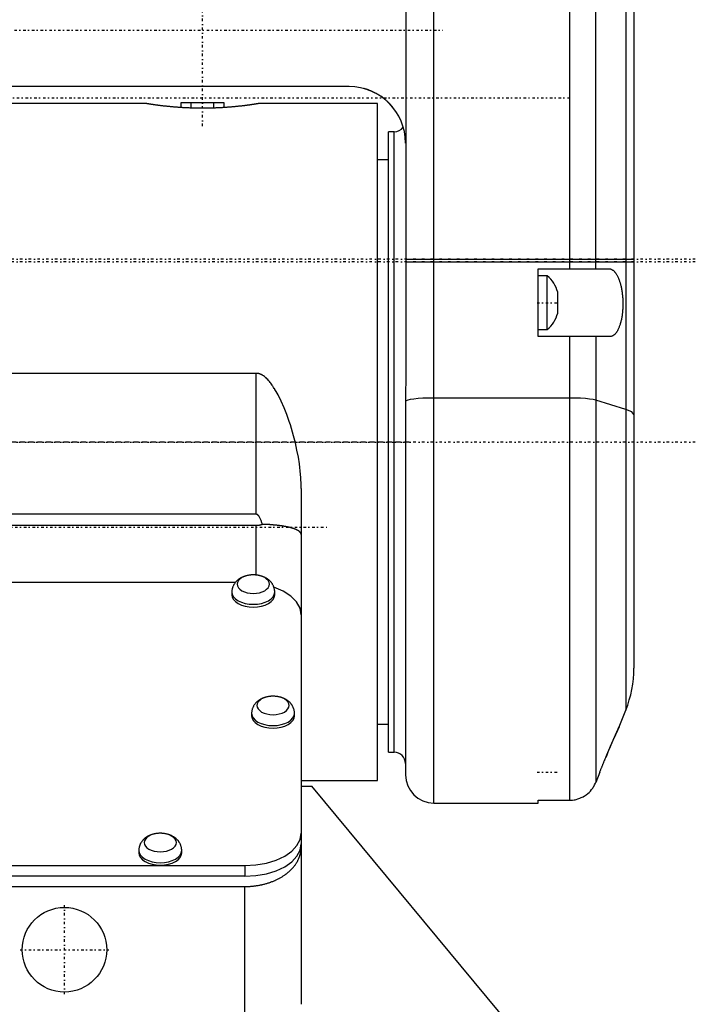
# Model space of a CAD drawing. Extents: x -128 to 128, y -5 to 816.
# Tile 4 of 8: x 0 to 120, y 230 to 405. Entities that reach past the tile are written whole.
import ezdxf

# ---------------------------------------------------------------- set-up
doc = ezdxf.new("R2010")
doc.units = 0
doc.linetypes.add('CENTER', pattern=[1.5, 0.45, -0.5, 0.05, -0.5])
doc.layers.add('AM_0', color=7, linetype='CONTINUOUS')
doc.layers.add('AM_7', color=7, linetype='CENTER')

msp = doc.modelspace()

# ---------------------------------------------------------------- linework, layer by layer
at = {"layer": 'AM_0', "color": 7, "linetype": 'CONTINUOUS'}
for p, q in [((107.57, 680.02), (107.57, 282.48)), ((109, 672.6), (109, 289.9)), ((73.5, 266), (73.5, 488.5)), ((97.6, 446), (97.6, 360.7)), ((102.24, 360.7), (102.24, 446)), ((68.55, 429.7), (68.5, 271)), ((58.5, 393), (-54, 393)), ((22.5, 390), (-27.4, 390)), ((28.66, 389.3), (28.46, 389.3)), ((36.34, 390.1), (28.66, 390.1)), ((28.66, 390.1), (28.66, 389.3)), ((30.48, 389.2), (30.48, 390.1)), ((34.52, 389.2), (34.52, 390.1)), ((36.34, 389.3), (36.34, 390.1)), ((36.54, 389.3), (36.34, 389.3)), ((63.5, 390), (42.5, 390)), ((63.5, 270), (63.5, 390)), ((66.5, 385), (65.5, 385)), ((65.5, 275), (65.5, 385)), ((66.5, 275), (66.5, 385)), ((65.5, 380), (63.5, 380)), ((68.5, 362.4), (109, 362.4)), ((68.5, 361.93), (109, 361.93)), ((92, 360.7), (104.6, 360.7)), ((92, 348.7), (92, 360.7)), ((93.65, 359.45), (92, 359.45)), ((93.65, 349.95), (93.65, 359.45)), ((95.5, 352.82), (95.5, 356.58)), ((92, 349.95), (93.65, 349.95)), ((104.77, 348.7), (92, 348.7)), ((97.6, 348.7), (97.6, 266.5)), ((102.24, 348.7), (102.24, 269.67)), ((42, 342.17), (-42, 342.17)), ((42, 317.2), (42, 342.17)), ((97.6, 337.8), (73.5, 337.8)), ((107.57, 335.79), (102.24, 337.42)), ((50, 321.78), (50, 230.33)), ((42, 317.2), (-42, 317.2)), ((-42, 315.24), (42, 315.24)), ((42, 306.41), (42, 315.24)), ((38.32, 305.11), (-38.32, 305.11)), ((37.7, 303.41), (37.7, 302.92)), ((45.3, 302.92), (45.3, 303.41)), ((41.2, 281.91), (41.2, 281.47)), ((48.8, 281.47), (48.8, 281.91)), ((106.38, 279.5), (107.57, 282.48)), ((63.5, 280), (65.5, 280)), ((65.5, 275), (66.5, 275)), ((102.97, 271.5), (102.24, 269.67)), ((50, 270), (63.5, 270)), ((50, 269), (51.86, 269)), ((92.81, 219.73), (51.86, 269)), ((73.5, 266), (92, 266)), ((92, 266.5), (97.6, 266.5)), ((92, 266), (92, 266.5)), ((21.2, 257.61), (21.2, 257.18)), ((28.8, 257.18), (28.8, 257.61)), ((-40, 254.93), (40, 254.93)), ((40, 254.93), (40, 253.04)), ((40, 253.04), (-40, 253.04)), ((-40, 251.2), (40, 251.2)), ((40, 226.46), (40, 251.2))]:
    msp.add_line(p, q, dxfattribs=at)
for points in [[(73.5, 337.8), (72.52, 337.79), (71.59, 337.75), (70.72, 337.7), (69.96, 337.62), (69.34, 337.53), (68.88, 337.42), (68.6, 337.31), (68.5, 337.19)], [(102.24, 337.42), (101.79, 337.52), (101.16, 337.62), (100.4, 337.69), (99.53, 337.75), (98.59, 337.79), (97.6, 337.8)], [(109, 334.89), (108.64, 335.35), (107.57, 335.79)], [(50, 299.38), (49.79, 300.55), (49.16, 301.67), (48.15, 302.7), (46.79, 303.59), (45.14, 304.3)], [(37.7, 303.41), (37.77, 302.98), (37.99, 302.58), (38.34, 302.2), (38.81, 301.87), (39.39, 301.6), (40.05, 301.4), (40.76, 301.27), (41.5, 301.23), (42.24, 301.27), (42.95, 301.4), (43.61, 301.6), (44.19, 301.87), (44.66, 302.2), (45.01, 302.58), (45.23, 302.98), (45.3, 303.41)], [(37.7, 302.92), (37.77, 302.5), (37.99, 302.09), (38.34, 301.71), (38.81, 301.38), (39.39, 301.11), (40.05, 300.91), (40.76, 300.79), (41.5, 300.74), (42.24, 300.79), (42.95, 300.91), (43.61, 301.11), (44.19, 301.38), (44.66, 301.71), (45.01, 302.09), (45.23, 302.5), (45.3, 302.92)], [(41.2, 281.91), (41.27, 281.48), (41.49, 281.08), (41.84, 280.7), (42.31, 280.37), (42.89, 280.1), (43.55, 279.9), (44.26, 279.77), (45, 279.73), (45.74, 279.77), (46.45, 279.9), (47.11, 280.1), (47.69, 280.37), (48.16, 280.7), (48.51, 281.08), (48.73, 281.48), (48.8, 281.91)], [(41.2, 281.47), (41.27, 281.05), (41.49, 280.64), (41.84, 280.26), (42.31, 279.93), (42.89, 279.66), (43.55, 279.46), (44.26, 279.34), (45, 279.29), (45.74, 279.34), (46.45, 279.46), (47.11, 279.66), (47.69, 279.93), (48.16, 280.26), (48.51, 280.64), (48.73, 281.05), (48.8, 281.47)], [(40, 254.93), (41.95, 255.04), (43.83, 255.36), (45.56, 255.89), (47.07, 256.61), (48.31, 257.47), (49.24, 258.47), (49.81, 259.54), (50, 260.66)], [(40, 253.04), (41.95, 253.15), (43.83, 253.48), (45.56, 254.01), (47.07, 254.72), (48.31, 255.59), (49.24, 256.58), (49.81, 257.66), (50, 258.78)], [(21.2, 257.61), (21.27, 257.18), (21.49, 256.78), (21.84, 256.4), (22.31, 256.07), (22.89, 255.8), (23.55, 255.6), (24.26, 255.47), (25, 255.43), (25.74, 255.47), (26.45, 255.6), (27.11, 255.8), (27.69, 256.07), (28.16, 256.4), (28.51, 256.78), (28.73, 257.18), (28.8, 257.61)], [(21.2, 257.18), (21.27, 256.75), (21.49, 256.34), (21.84, 255.96), (22.31, 255.63), (22.89, 255.36), (23.55, 255.16), (24.26, 255.04), (25, 255), (25.74, 255.04), (26.45, 255.16), (27.11, 255.36), (27.69, 255.63), (28.16, 255.96), (28.51, 256.34), (28.73, 256.75), (28.8, 257.18)]]:
    msp.add_lwpolyline(points, dxfattribs=at)
for points in [[(38.65, 304.8), (38.7, 304.48), (38.86, 304.18), (39.13, 303.89), (39.48, 303.64), (39.91, 303.44), (40.41, 303.29), (40.94, 303.2), (41.5, 303.17), (42.06, 303.2), (42.59, 303.29), (43.09, 303.44), (43.52, 303.64), (43.87, 303.89), (44.14, 304.18), (44.3, 304.48), (44.35, 304.8), (44.3, 305.12), (44.14, 305.43), (43.87, 305.71), (43.52, 305.96), (43.09, 306.16), (42.59, 306.31), (42.06, 306.41), (41.5, 306.44), (40.94, 306.41), (40.41, 306.31), (39.91, 306.16), (39.48, 305.96), (39.13, 305.71), (38.86, 305.43), (38.7, 305.12)], [(42.15, 283.3), (42.2, 282.98), (42.36, 282.68), (42.63, 282.39), (42.98, 282.14), (43.41, 281.94), (43.91, 281.79), (44.44, 281.7), (45, 281.67), (45.56, 281.7), (46.09, 281.79), (46.59, 281.94), (47.02, 282.14), (47.37, 282.39), (47.64, 282.68), (47.8, 282.98), (47.85, 283.3), (47.8, 283.62), (47.64, 283.93), (47.37, 284.21), (47.02, 284.46), (46.59, 284.66), (46.09, 284.81), (45.56, 284.91), (45, 284.94), (44.44, 284.91), (43.91, 284.81), (43.41, 284.66), (42.98, 284.46), (42.63, 284.21), (42.36, 283.93), (42.2, 283.62)], [(22.15, 259), (22.2, 258.68), (22.36, 258.38), (22.63, 258.09), (22.98, 257.84), (23.41, 257.64), (23.91, 257.49), (24.44, 257.4), (25, 257.37), (25.56, 257.4), (26.09, 257.49), (26.59, 257.64), (27.02, 257.84), (27.37, 258.09), (27.64, 258.38), (27.8, 258.68), (27.85, 259), (27.8, 259.32), (27.64, 259.63), (27.37, 259.91), (27.02, 260.16), (26.59, 260.36), (26.09, 260.51), (25.56, 260.61), (25, 260.64), (24.44, 260.61), (23.91, 260.51), (23.41, 260.36), (22.98, 260.16), (22.63, 259.91), (22.36, 259.63), (22.2, 259.32)]]:
    msp.add_lwpolyline(points, close=True, dxfattribs=at)
for points in [[(66.23, 389.35, 0), (66.22, 389.35, 0), (66.22, 389.35, 0), (66.22, 389.36, 0), (66.21, 389.36, 0), (66.21, 389.37, 0), (66.2, 389.38, 0), (66.19, 389.39, 0), (66.18, 389.41, 0), (66.16, 389.43, 0), (66.14, 389.45, 0), (66.13, 389.46, 0), (66.12, 389.47, 0), (66.1, 389.5, 0), (66.07, 389.53, 0), (66.05, 389.56, 0), (66.02, 389.59, 0), (65.99, 389.63, 0), (65.97, 389.64, 0), (65.96, 389.66, 0), (65.92, 389.7, 0), (65.89, 389.74, 0), (65.87, 389.75, 0), (65.86, 389.77, 0), (65.82, 389.81, 0), (65.78, 389.85, 0), (65.76, 389.87, 0), (65.74, 389.89, 0), (65.71, 389.93, 0), (65.66, 389.98, 0), (65.62, 390.02, 0), (65.58, 390.06, 0), (65.53, 390.11, 0), (65.51, 390.13, 0), (65.49, 390.15, 0), (65.44, 390.2, 0), (65.39, 390.24, 0), (65.34, 390.29, 0), (65.29, 390.34, 0), (65.24, 390.38, 0), (65.22, 390.41, 0), (65.19, 390.43, 0), (65.14, 390.48, 0), (65.09, 390.52, 0), (65.04, 390.57, 0), (64.98, 390.61, 0), (64.93, 390.66, 0), (64.9, 390.68, 0), (64.88, 390.7, 0), (64.82, 390.75, 0), (64.77, 390.79, 0), (64.71, 390.84, 0), (64.66, 390.88, 0), (64.6, 390.92, 0), (64.58, 390.94, 0), (64.55, 390.96, 0), (64.5, 391, 0), (64.44, 391.04, 0), (64.39, 391.08, 0), (64.33, 391.12, 0), (64.28, 391.16, 0), (64.25, 391.18, 0), (64.22, 391.2, 0), (64.16, 391.24, 0), (64.11, 391.28, 0), (64.08, 391.3, 0), (64.05, 391.32, 0), (63.99, 391.36, 0), (63.93, 391.4, 0), (63.9, 391.41, 0), (63.87, 391.43, 0), (63.81, 391.47, 0), (63.75, 391.51, 0), (63.69, 391.55, 0), (63.63, 391.58, 0), (63.57, 391.62, 0), (63.54, 391.64, 0), (63.51, 391.65, 0), (63.45, 391.69, 0), (63.39, 391.72, 0), (63.33, 391.76, 0), (63.27, 391.79, 0), (63.2, 391.82, 0), (63.17, 391.84, 0), (63.14, 391.86, 0), (63.08, 391.89, 0), (63.02, 391.92, 0), (62.96, 391.95, 0), (62.9, 391.98, 0), (62.84, 392.01, 0), (62.81, 392.03, 0), (62.77, 392.04, 0), (62.71, 392.07, 0), (62.65, 392.1, 0), (62.59, 392.12, 0), (62.53, 392.15, 0), (62.47, 392.18, 0), (62.44, 392.19, 0), (62.41, 392.2, 0), (62.36, 392.23, 0), (62.3, 392.25, 0), (62.24, 392.27, 0), (62.18, 392.3, 0), (62.13, 392.32, 0), (62.1, 392.33, 0), (62.07, 392.34, 0), (62.01, 392.36, 0), (61.95, 392.38, 0), (61.92, 392.4, 0), (61.9, 392.41, 0), (61.84, 392.43, 0), (61.78, 392.45, 0), (61.75, 392.46, 0), (61.72, 392.47, 0), (61.66, 392.49, 0), (61.6, 392.51, 0), (61.55, 392.52, 0), (61.49, 392.54, 0), (61.44, 392.56, 0), (61.42, 392.57, 0), (61.39, 392.57, 0), (61.34, 392.59, 0), (61.3, 392.6, 0), (61.27, 392.61, 0), (61.27, 392.61, 0), (61.26, 392.61, 0), (61.26, 392.61, 0), (61.25, 392.61, 0), (61.25, 392.62, 0), (61.24, 392.62, 0), (61.23, 392.62, 0), (61.23, 392.62, 0), (61.22, 392.62, 0), (61.22, 392.62, 0), (61.21, 392.62, 0), (61.21, 392.63, 0), (61.2, 392.63, 0), (61.2, 392.63, 0), (61.19, 392.63, 0), (61.18, 392.63, 0), (61.18, 392.63, 0), (61.18, 392.63, 0), (61.17, 392.64, 0), (61.17, 392.64, 0), (61.17, 392.64, 0), (61.16, 392.64, 0), (61.16, 392.64, 0), (61.16, 392.64, 0), (61.15, 392.64, 0), (61.15, 392.64, 0), (61.15, 392.64, 0), (61.14, 392.64, 0), (61.14, 392.64, 0), (61.14, 392.65, 0), (61.14, 392.65, 0), (61.13, 392.65, 0), (61.13, 392.65, 0), (61.13, 392.65, 0), (61.13, 392.65, 0), (61.13, 392.65, 0), (61.13, 392.65, 0), (61.12, 392.65, 0), (61.12, 392.65, 0), (61.12, 392.65, 0), (61.12, 392.65, 0), (61.12, 392.65, 0), (61.12, 392.65, 0)], [(32.5, 389.16, 0), (32.43, 389.16, 0), (32.29, 389.16, 0), (32.15, 389.16, 0), (32.08, 389.16, 0), (32.01, 389.16, 0), (31.86, 389.16, 0), (31.72, 389.17, 0), (31.58, 389.17, 0), (31.44, 389.17, 0), (31.29, 389.17, 0), (31.22, 389.17, 0), (31.15, 389.18, 0), (31.01, 389.18, 0), (30.86, 389.18, 0), (30.72, 389.19, 0), (30.57, 389.19, 0), (30.43, 389.2, 0), (30.36, 389.2, 0), (30.29, 389.2, 0), (30.14, 389.21, 0), (30, 389.21, 0), (29.93, 389.22, 0), (29.86, 389.22, 0), (29.72, 389.23, 0), (29.58, 389.23, 0), (29.5, 389.24, 0), (29.43, 389.24, 0), (29.29, 389.25, 0), (29.15, 389.26, 0), (29.01, 389.26, 0), (28.88, 389.27, 0), (28.74, 389.28, 0), (28.67, 389.28, 0), (28.6, 389.29, 0), (28.47, 389.3, 0), (28.33, 389.31, 0), (28.2, 389.32, 0), (28.06, 389.33, 0), (27.93, 389.34, 0), (27.87, 389.34, 0), (27.8, 389.35, 0), (27.67, 389.36, 0), (27.54, 389.37, 0), (27.41, 389.38, 0), (27.29, 389.39, 0), (27.16, 389.4, 0), (27.1, 389.41, 0), (27.04, 389.41, 0), (26.92, 389.42, 0), (26.8, 389.43, 0), (26.68, 389.45, 0), (26.56, 389.46, 0), (26.45, 389.47, 0), (26.39, 389.48, 0), (26.33, 389.48, 0), (26.22, 389.49, 0), (26.11, 389.51, 0), (26, 389.52, 0), (25.89, 389.53, 0), (25.79, 389.54, 0), (25.73, 389.55, 0), (25.68, 389.55, 0), (25.58, 389.56, 0), (25.48, 389.58, 0), (25.43, 389.58, 0), (25.38, 389.59, 0), (25.28, 389.6, 0), (25.19, 389.61, 0), (25.14, 389.62, 0), (25.09, 389.62, 0), (25, 389.63, 0), (24.9, 389.65, 0), (24.81, 389.66, 0), (24.72, 389.67, 0), (24.63, 389.68, 0), (24.59, 389.69, 0), (24.54, 389.69, 0), (24.45, 389.71, 0), (24.37, 389.72, 0), (24.28, 389.73, 0), (24.2, 389.74, 0), (24.12, 389.75, 0), (24.08, 389.76, 0), (24.04, 389.76, 0), (23.97, 389.77, 0), (23.89, 389.78, 0), (23.82, 389.79, 0), (23.74, 389.81, 0), (23.67, 389.82, 0), (23.64, 389.82, 0), (23.6, 389.83, 0), (23.54, 389.84, 0), (23.47, 389.85, 0), (23.41, 389.85, 0), (23.35, 389.86, 0), (23.29, 389.87, 0), (23.26, 389.88, 0), (23.23, 389.88, 0), (23.18, 389.89, 0), (23.13, 389.9, 0), (23.08, 389.91, 0), (23.03, 389.91, 0), (22.98, 389.92, 0), (22.96, 389.93, 0), (22.94, 389.93, 0), (22.9, 389.94, 0), (22.86, 389.94, 0), (22.84, 389.94, 0), (22.82, 389.95, 0), (22.78, 389.95, 0), (22.75, 389.96, 0), (22.73, 389.96, 0), (22.72, 389.96, 0), (22.69, 389.97, 0), (22.66, 389.97, 0), (22.64, 389.98, 0), (22.61, 389.98, 0), (22.59, 389.98, 0), (22.58, 389.99, 0), (22.57, 389.99, 0), (22.56, 389.99, 0), (22.54, 389.99, 0), (22.53, 389.99, 0), (22.52, 390, 0), (22.51, 390, 0), (22.51, 390, 0), (22.51, 390, 0), (22.5, 390, 0), (22.5, 390, 0), (22.5, 390, 0)], [(42.5, 390, 0), (42.5, 390, 0), (42.5, 390, 0), (42.49, 390, 0), (42.49, 390, 0), (42.49, 390, 0), (42.48, 390, 0), (42.47, 389.99, 0), (42.46, 389.99, 0), (42.44, 389.99, 0), (42.43, 389.99, 0), (42.42, 389.99, 0), (42.41, 389.98, 0), (42.39, 389.98, 0), (42.36, 389.98, 0), (42.34, 389.97, 0), (42.31, 389.97, 0), (42.28, 389.96, 0), (42.27, 389.96, 0), (42.25, 389.96, 0), (42.22, 389.95, 0), (42.18, 389.95, 0), (42.16, 389.94, 0), (42.14, 389.94, 0), (42.1, 389.94, 0), (42.06, 389.93, 0), (42.04, 389.93, 0), (42.02, 389.92, 0), (41.97, 389.91, 0), (41.92, 389.91, 0), (41.87, 389.9, 0), (41.82, 389.89, 0), (41.77, 389.88, 0), (41.74, 389.88, 0), (41.71, 389.87, 0), (41.65, 389.86, 0), (41.59, 389.85, 0), (41.53, 389.85, 0), (41.46, 389.84, 0), (41.4, 389.83, 0), (41.36, 389.82, 0), (41.33, 389.82, 0), (41.26, 389.81, 0), (41.18, 389.79, 0), (41.11, 389.78, 0), (41.03, 389.77, 0), (40.96, 389.76, 0), (40.92, 389.76, 0), (40.88, 389.75, 0), (40.8, 389.74, 0), (40.72, 389.73, 0), (40.63, 389.72, 0), (40.55, 389.71, 0), (40.46, 389.69, 0), (40.41, 389.69, 0), (40.37, 389.68, 0), (40.28, 389.67, 0), (40.19, 389.66, 0), (40.1, 389.65, 0), (40, 389.63, 0), (39.91, 389.62, 0), (39.86, 389.62, 0), (39.81, 389.61, 0), (39.72, 389.6, 0), (39.62, 389.59, 0), (39.57, 389.58, 0), (39.52, 389.58, 0), (39.42, 389.56, 0), (39.32, 389.55, 0), (39.27, 389.55, 0), (39.21, 389.54, 0), (39.11, 389.53, 0), (39, 389.52, 0), (38.89, 389.51, 0), (38.78, 389.49, 0), (38.67, 389.48, 0), (38.61, 389.48, 0), (38.55, 389.47, 0), (38.44, 389.46, 0), (38.32, 389.45, 0), (38.2, 389.43, 0), (38.08, 389.42, 0), (37.96, 389.41, 0), (37.9, 389.41, 0), (37.84, 389.4, 0), (37.71, 389.39, 0), (37.59, 389.38, 0), (37.46, 389.37, 0), (37.33, 389.36, 0), (37.2, 389.35, 0), (37.13, 389.34, 0), (37.07, 389.34, 0), (36.94, 389.33, 0), (36.8, 389.32, 0), (36.67, 389.31, 0), (36.53, 389.3, 0), (36.4, 389.29, 0), (36.33, 389.28, 0), (36.26, 389.28, 0), (36.12, 389.27, 0), (35.99, 389.26, 0), (35.85, 389.26, 0), (35.71, 389.25, 0), (35.57, 389.24, 0), (35.5, 389.24, 0), (35.42, 389.23, 0), (35.28, 389.23, 0), (35.14, 389.22, 0), (35.07, 389.22, 0), (35, 389.21, 0), (34.86, 389.21, 0), (34.71, 389.2, 0), (34.64, 389.2, 0), (34.57, 389.2, 0), (34.43, 389.19, 0), (34.28, 389.19, 0), (34.14, 389.18, 0), (33.99, 389.18, 0), (33.85, 389.18, 0), (33.78, 389.17, 0), (33.71, 389.17, 0), (33.56, 389.17, 0), (33.42, 389.17, 0), (33.28, 389.17, 0), (33.14, 389.16, 0), (32.99, 389.16, 0), (32.92, 389.16, 0), (32.85, 389.16, 0), (32.71, 389.16, 0), (32.57, 389.16, 0), (32.5, 389.16, 0)], [(104.6, 360.7, 0), (104.64, 360.7, 0), (104.7, 360.7, 0), (104.77, 360.69, 0), (104.8, 360.68, 0), (104.83, 360.67, 0), (104.9, 360.65, 0), (104.97, 360.63, 0), (105.03, 360.6, 0), (105.1, 360.57, 0), (105.17, 360.53, 0), (105.2, 360.51, 0), (105.23, 360.49, 0), (105.3, 360.44, 0), (105.36, 360.39, 0), (105.43, 360.33, 0), (105.49, 360.27, 0), (105.56, 360.21, 0), (105.59, 360.17, 0), (105.62, 360.13, 0), (105.68, 360.06, 0), (105.75, 359.98, 0), (105.78, 359.94, 0), (105.81, 359.89, 0), (105.87, 359.8, 0), (105.93, 359.71, 0), (105.95, 359.66, 0), (105.98, 359.61, 0), (106.04, 359.51, 0), (106.09, 359.41, 0), (106.15, 359.3, 0), (106.2, 359.19, 0), (106.25, 359.07, 0), (106.28, 359.02, 0), (106.3, 358.96, 0), (106.35, 358.84, 0), (106.39, 358.71, 0), (106.44, 358.58, 0), (106.48, 358.45, 0), (106.53, 358.31, 0), (106.55, 358.24, 0), (106.57, 358.17, 0), (106.61, 358.03, 0), (106.65, 357.88, 0), (106.69, 357.73, 0), (106.73, 357.57, 0), (106.76, 357.41, 0), (106.78, 357.33, 0), (106.79, 357.25, 0), (106.82, 357.08, 0), (106.85, 356.92, 0), (106.88, 356.75, 0), (106.91, 356.57, 0), (106.93, 356.4, 0), (106.94, 356.31, 0), (106.95, 356.22, 0), (106.97, 356.05, 0), (106.99, 355.87, 0), (107, 355.69, 0), (107.02, 355.51, 0), (107.03, 355.34, 0), (107.03, 355.25, 0), (107.04, 355.16, 0), (107.04, 354.98, 0), (107.05, 354.8, 0), (107.05, 354.71, 0), (107.05, 354.63, 0), (107.05, 354.45, 0), (107.05, 354.28, 0), (107.05, 354.19, 0), (107.05, 354.1, 0), (107.04, 353.93, 0), (107.03, 353.75, 0), (107.02, 353.57, 0), (107.01, 353.4, 0), (107, 353.22, 0), (106.99, 353.13, 0), (106.98, 353.05, 0), (106.96, 352.87, 0), (106.94, 352.7, 0), (106.92, 352.53, 0), (106.9, 352.36, 0), (106.87, 352.19, 0), (106.86, 352.11, 0), (106.84, 352.03, 0), (106.81, 351.87, 0), (106.78, 351.71, 0), (106.75, 351.56, 0), (106.71, 351.4, 0), (106.67, 351.26, 0), (106.65, 351.18, 0), (106.63, 351.11, 0), (106.59, 350.97, 0), (106.55, 350.84, 0), (106.51, 350.7, 0), (106.47, 350.58, 0), (106.42, 350.45, 0), (106.4, 350.39, 0), (106.37, 350.34, 0), (106.33, 350.22, 0), (106.28, 350.11, 0), (106.23, 350, 0), (106.18, 349.9, 0), (106.13, 349.8, 0), (106.1, 349.75, 0), (106.07, 349.7, 0), (106.02, 349.61, 0), (105.96, 349.52, 0), (105.93, 349.48, 0), (105.9, 349.43, 0), (105.84, 349.35, 0), (105.78, 349.28, 0), (105.75, 349.24, 0), (105.72, 349.21, 0), (105.66, 349.14, 0), (105.59, 349.07, 0), (105.53, 349.02, 0), (105.47, 348.96, 0), (105.4, 348.92, 0), (105.37, 348.89, 0), (105.34, 348.87, 0), (105.27, 348.83, 0), (105.2, 348.8, 0), (105.14, 348.77, 0), (105.07, 348.75, 0), (105, 348.73, 0), (104.97, 348.72, 0), (104.94, 348.71, 0), (104.87, 348.71, 0), (104.8, 348.7, 0), (104.77, 348.7, 0)], [(50, 321.78, 0), (49.99, 322.41, 0), (49.94, 323.66, 0), (49.83, 324.9, 0), (49.76, 325.51, 0), (49.68, 326.11, 0), (49.49, 327.33, 0), (49.25, 328.58, 0), (48.97, 329.85, 0), (48.65, 331.12, 0), (48.28, 332.39, 0), (48.09, 333.02, 0), (47.88, 333.64, 0), (47.44, 334.88, 0), (46.96, 336.08, 0), (46.45, 337.24, 0), (45.9, 338.34, 0), (45.56, 338.96, 0), (45.45, 339.15, 0), (45.34, 339.33, 0), (45.29, 339.42, 0), (45.23, 339.51, 0), (45.11, 339.69, 0), (44.99, 339.88, 0), (44.93, 339.97, 0), (44.87, 340.06, 0), (44.74, 340.23, 0), (44.61, 340.41, 0), (44.55, 340.49, 0), (44.48, 340.58, 0), (44.35, 340.75, 0), (44.21, 340.91, 0), (44.06, 341.06, 0), (43.92, 341.21, 0), (43.77, 341.35, 0), (43.69, 341.42, 0), (43.61, 341.49, 0), (43.46, 341.61, 0), (43.29, 341.74, 0), (43.18, 341.8, 0), (43.15, 341.82, 0), (43.12, 341.84, 0), (43.1, 341.85, 0), (43.09, 341.86, 0), (43.06, 341.88, 0), (43.03, 341.89, 0), (42.99, 341.91, 0), (42.96, 341.93, 0), (42.93, 341.94, 0), (42.91, 341.95, 0), (42.9, 341.96, 0), (42.87, 341.97, 0), (42.83, 341.99, 0), (42.8, 342, 0), (42.77, 342.02, 0), (42.73, 342.03, 0), (42.72, 342.04, 0), (42.7, 342.04, 0), (42.67, 342.06, 0), (42.63, 342.07, 0), (42.62, 342.07, 0), (42.6, 342.08, 0), (42.56, 342.09, 0), (42.53, 342.1, 0), (42.51, 342.1, 0), (42.5, 342.11, 0), (42.46, 342.12, 0), (42.43, 342.12, 0), (42.39, 342.13, 0), (42.36, 342.14, 0), (42.32, 342.15, 0), (42.31, 342.15, 0), (42.29, 342.15, 0), (42.26, 342.16, 0), (42.22, 342.16, 0), (42.19, 342.16, 0), (42.15, 342.17, 0), (42.12, 342.17, 0), (42.1, 342.17, 0), (42.08, 342.17, 0), (42.05, 342.17, 0), (42.02, 342.17, 0), (42, 342.17, 0)], [(43.11, 315.41, 0), (43.08, 315.51, 0), (43.02, 315.69, 0), (42.96, 315.87, 0), (42.93, 315.95, 0), (42.9, 316.04, 0), (42.84, 316.19, 0), (42.77, 316.33, 0), (42.71, 316.47, 0), (42.65, 316.59, 0), (42.59, 316.7, 0), (42.56, 316.75, 0), (42.53, 316.8, 0), (42.46, 316.89, 0), (42.43, 316.93, 0), (42.42, 316.95, 0), (42.41, 316.96, 0), (42.4, 316.96, 0), (42.4, 316.97, 0), (42.39, 316.98, 0), (42.38, 316.99, 0), (42.37, 317, 0), (42.36, 317.02, 0), (42.35, 317.03, 0), (42.34, 317.03, 0), (42.34, 317.04, 0), (42.33, 317.05, 0), (42.31, 317.06, 0), (42.3, 317.06, 0), (42.29, 317.07, 0), (42.28, 317.08, 0), (42.28, 317.09, 0), (42.27, 317.09, 0), (42.26, 317.1, 0), (42.25, 317.11, 0), (42.24, 317.11, 0), (42.23, 317.12, 0), (42.22, 317.13, 0), (42.22, 317.13, 0), (42.21, 317.13, 0), (42.2, 317.14, 0), (42.19, 317.15, 0), (42.19, 317.15, 0), (42.18, 317.15, 0), (42.17, 317.16, 0), (42.16, 317.16, 0), (42.15, 317.16, 0), (42.15, 317.17, 0), (42.14, 317.17, 0), (42.13, 317.17, 0), (42.12, 317.18, 0), (42.11, 317.18, 0), (42.1, 317.18, 0), (42.09, 317.19, 0), (42.09, 317.19, 0), (42.08, 317.19, 0), (42.07, 317.19, 0), (42.06, 317.19, 0), (42.05, 317.2, 0), (42.04, 317.2, 0), (42.03, 317.2, 0), (42.03, 317.2, 0), (42.02, 317.2, 0), (42.01, 317.2, 0), (42, 317.2, 0)], [(42, 315.24, 0), (42.03, 315.24, 0), (42.09, 315.24, 0), (42.15, 315.24, 0), (42.18, 315.24, 0), (42.21, 315.24, 0), (42.28, 315.25, 0), (42.34, 315.25, 0), (42.4, 315.26, 0), (42.47, 315.27, 0), (42.53, 315.28, 0), (42.56, 315.28, 0), (42.59, 315.29, 0), (42.66, 315.3, 0), (42.72, 315.31, 0), (42.78, 315.32, 0), (42.85, 315.34, 0), (42.91, 315.35, 0), (42.94, 315.36, 0), (42.97, 315.37, 0), (43.03, 315.38, 0), (43.08, 315.4, 0), (43.11, 315.41, 0)], [(50, 313.58, 0), (50, 313.59, 0), (50, 313.62, 0), (50, 313.64, 0), (49.99, 313.66, 0), (49.99, 313.67, 0), (49.99, 313.7, 0), (49.98, 313.72, 0), (49.97, 313.75, 0), (49.96, 313.78, 0), (49.95, 313.8, 0), (49.94, 313.82, 0), (49.94, 313.83, 0), (49.92, 313.85, 0), (49.91, 313.88, 0), (49.89, 313.91, 0), (49.87, 313.93, 0), (49.85, 313.96, 0), (49.84, 313.97, 0), (49.83, 313.98, 0), (49.81, 314.01, 0), (49.79, 314.03, 0), (49.78, 314.05, 0), (49.76, 314.06, 0), (49.74, 314.08, 0), (49.71, 314.11, 0), (49.69, 314.12, 0), (49.68, 314.13, 0), (49.65, 314.16, 0), (49.62, 314.18, 0), (49.59, 314.21, 0), (49.55, 314.23, 0), (49.52, 314.25, 0), (49.5, 314.27, 0), (49.48, 314.28, 0), (49.44, 314.3, 0), (49.4, 314.32, 0), (49.36, 314.35, 0), (49.32, 314.37, 0), (49.28, 314.39, 0), (49.25, 314.4, 0), (49.23, 314.42, 0), (49.18, 314.44, 0), (49.14, 314.46, 0), (49.09, 314.48, 0), (49.04, 314.5, 0), (48.99, 314.53, 0), (48.96, 314.54, 0), (48.94, 314.55, 0), (48.88, 314.57, 0), (48.83, 314.59, 0), (48.77, 314.61, 0), (48.72, 314.63, 0), (48.66, 314.65, 0), (48.63, 314.66, 0), (48.6, 314.67, 0), (48.54, 314.69, 0), (48.48, 314.71, 0), (48.42, 314.73, 0), (48.35, 314.75, 0), (48.29, 314.77, 0), (48.26, 314.78, 0), (48.22, 314.79, 0), (48.16, 314.8, 0), (48.09, 314.82, 0), (48.05, 314.83, 0), (48.02, 314.84, 0), (47.95, 314.86, 0), (47.88, 314.88, 0), (47.84, 314.88, 0), (47.8, 314.89, 0), (47.73, 314.91, 0), (47.66, 314.93, 0), (47.58, 314.94, 0), (47.5, 314.96, 0), (47.43, 314.98, 0), (47.39, 314.98, 0), (47.35, 314.99, 0), (47.27, 315.01, 0), (47.19, 315.02, 0), (47.11, 315.04, 0), (47.02, 315.05, 0), (46.94, 315.07, 0), (46.9, 315.07, 0), (46.86, 315.08, 0), (46.77, 315.09, 0), (46.69, 315.11, 0), (46.6, 315.12, 0), (46.51, 315.13, 0), (46.43, 315.15, 0), (46.38, 315.15, 0), (46.34, 315.16, 0), (46.25, 315.17, 0), (46.16, 315.18, 0), (46.07, 315.19, 0), (45.97, 315.21, 0), (45.88, 315.22, 0), (45.83, 315.22, 0), (45.79, 315.23, 0), (45.69, 315.24, 0), (45.6, 315.25, 0), (45.5, 315.26, 0), (45.41, 315.27, 0), (45.31, 315.28, 0), (45.26, 315.28, 0), (45.21, 315.29, 0), (45.11, 315.29, 0), (45.02, 315.3, 0), (44.97, 315.31, 0), (44.92, 315.31, 0), (44.82, 315.32, 0), (44.72, 315.33, 0), (44.67, 315.33, 0), (44.62, 315.33, 0), (44.51, 315.34, 0), (44.41, 315.35, 0), (44.31, 315.35, 0), (44.21, 315.36, 0), (44.1, 315.37, 0), (44.05, 315.37, 0), (44, 315.37, 0), (43.9, 315.38, 0), (43.79, 315.38, 0), (43.69, 315.39, 0), (43.59, 315.39, 0), (43.48, 315.4, 0), (43.43, 315.4, 0), (43.38, 315.4, 0), (43.27, 315.4, 0), (43.16, 315.41, 0), (43.11, 315.41, 0)], [(45.3, 303.41, 0), (45.3, 303.46, 0), (45.3, 303.56, 0), (45.29, 303.65, 0), (45.28, 303.7, 0), (45.28, 303.75, 0), (45.26, 303.85, 0), (45.24, 303.94, 0), (45.22, 304.04, 0), (45.2, 304.13, 0), (45.17, 304.23, 0), (45.15, 304.27, 0), (45.14, 304.32, 0), (45.1, 304.41, 0), (45.06, 304.5, 0), (45.02, 304.58, 0), (44.98, 304.67, 0), (44.93, 304.76, 0), (44.9, 304.8, 0), (44.88, 304.84, 0), (44.82, 304.92, 0), (44.77, 305, 0), (44.74, 305.04, 0), (44.71, 305.08, 0), (44.65, 305.15, 0), (44.58, 305.23, 0), (44.55, 305.26, 0), (44.52, 305.3, 0), (44.45, 305.37, 0), (44.38, 305.43, 0), (44.3, 305.5, 0), (44.23, 305.56, 0), (44.15, 305.62, 0), (44.11, 305.65, 0), (44.07, 305.68, 0), (43.99, 305.73, 0), (43.91, 305.79, 0), (43.83, 305.84, 0), (43.74, 305.89, 0), (43.65, 305.94, 0), (43.61, 305.96, 0), (43.57, 305.98, 0), (43.47, 306.03, 0), (43.38, 306.07, 0), (43.29, 306.11, 0), (43.19, 306.15, 0), (43.09, 306.18, 0), (43.04, 306.2, 0), (42.99, 306.21, 0), (42.89, 306.25, 0), (42.79, 306.28, 0), (42.68, 306.3, 0), (42.57, 306.33, 0), (42.47, 306.35, 0), (42.41, 306.36, 0), (42.36, 306.37, 0), (42.25, 306.39, 0), (42.14, 306.4, 0), (42.03, 306.41, 0), (41.92, 306.42, 0), (41.81, 306.43, 0), (41.75, 306.44, 0), (41.7, 306.44, 0), (41.59, 306.44, 0), (41.48, 306.44, 0), (41.42, 306.44, 0), (41.37, 306.44, 0), (41.26, 306.44, 0), (41.14, 306.43, 0), (41.09, 306.43, 0), (41.03, 306.42, 0), (40.92, 306.41, 0), (40.81, 306.4, 0), (40.7, 306.38, 0), (40.6, 306.36, 0), (40.49, 306.34, 0), (40.44, 306.33, 0), (40.39, 306.32, 0), (40.29, 306.29, 0), (40.18, 306.27, 0), (40.09, 306.24, 0), (39.99, 306.21, 0), (39.89, 306.18, 0), (39.85, 306.16, 0), (39.8, 306.14, 0), (39.71, 306.1, 0), (39.62, 306.07, 0), (39.53, 306.03, 0), (39.44, 305.98, 0), (39.35, 305.94, 0), (39.31, 305.92, 0), (39.27, 305.9, 0), (39.19, 305.85, 0), (39.1, 305.8, 0), (39.02, 305.75, 0), (38.95, 305.69, 0), (38.87, 305.64, 0), (38.83, 305.61, 0), (38.79, 305.58, 0), (38.72, 305.52, 0), (38.65, 305.46, 0), (38.58, 305.39, 0), (38.51, 305.32, 0), (38.45, 305.26, 0), (38.41, 305.22, 0), (38.38, 305.19, 0), (38.32, 305.11, 0), (38.26, 305.04, 0), (38.24, 305, 0), (38.21, 304.96, 0), (38.15, 304.89, 0), (38.1, 304.81, 0), (38.08, 304.77, 0), (38.05, 304.72, 0), (38.01, 304.64, 0), (37.96, 304.56, 0), (37.93, 304.47, 0), (37.89, 304.38, 0), (37.85, 304.29, 0), (37.84, 304.25, 0), (37.82, 304.2, 0), (37.8, 304.11, 0), (37.77, 304.02, 0), (37.75, 303.93, 0), (37.74, 303.84, 0), (37.72, 303.74, 0), (37.72, 303.7, 0), (37.71, 303.65, 0), (37.7, 303.55, 0), (37.7, 303.46, 0), (37.7, 303.41, 0)], [(48.8, 281.91, 0), (48.8, 281.96, 0), (48.8, 282.06, 0), (48.79, 282.15, 0), (48.78, 282.2, 0), (48.78, 282.25, 0), (48.76, 282.35, 0), (48.74, 282.44, 0), (48.72, 282.54, 0), (48.7, 282.63, 0), (48.67, 282.73, 0), (48.65, 282.77, 0), (48.64, 282.82, 0), (48.6, 282.91, 0), (48.56, 283, 0), (48.52, 283.08, 0), (48.48, 283.17, 0), (48.43, 283.26, 0), (48.4, 283.3, 0), (48.38, 283.34, 0), (48.32, 283.42, 0), (48.27, 283.5, 0), (48.24, 283.54, 0), (48.21, 283.58, 0), (48.15, 283.65, 0), (48.08, 283.73, 0), (48.05, 283.76, 0), (48.02, 283.8, 0), (47.95, 283.87, 0), (47.88, 283.93, 0), (47.8, 284, 0), (47.73, 284.06, 0), (47.65, 284.12, 0), (47.61, 284.15, 0), (47.57, 284.18, 0), (47.49, 284.23, 0), (47.41, 284.29, 0), (47.33, 284.34, 0), (47.24, 284.39, 0), (47.15, 284.44, 0), (47.11, 284.46, 0), (47.07, 284.48, 0), (46.97, 284.53, 0), (46.88, 284.57, 0), (46.79, 284.61, 0), (46.69, 284.65, 0), (46.59, 284.68, 0), (46.54, 284.7, 0), (46.49, 284.71, 0), (46.39, 284.75, 0), (46.29, 284.78, 0), (46.18, 284.8, 0), (46.07, 284.83, 0), (45.97, 284.85, 0), (45.91, 284.86, 0), (45.86, 284.87, 0), (45.75, 284.89, 0), (45.64, 284.9, 0), (45.53, 284.91, 0), (45.42, 284.92, 0), (45.31, 284.93, 0), (45.25, 284.94, 0), (45.2, 284.94, 0), (45.09, 284.94, 0), (44.98, 284.94, 0), (44.92, 284.94, 0), (44.87, 284.94, 0), (44.76, 284.94, 0), (44.64, 284.93, 0), (44.59, 284.93, 0), (44.53, 284.92, 0), (44.42, 284.91, 0), (44.31, 284.9, 0), (44.2, 284.88, 0), (44.1, 284.86, 0), (43.99, 284.84, 0), (43.94, 284.83, 0), (43.89, 284.82, 0), (43.79, 284.79, 0), (43.68, 284.77, 0), (43.59, 284.74, 0), (43.49, 284.71, 0), (43.39, 284.68, 0), (43.35, 284.66, 0), (43.3, 284.64, 0), (43.21, 284.6, 0), (43.12, 284.57, 0), (43.03, 284.53, 0), (42.94, 284.48, 0), (42.85, 284.44, 0), (42.81, 284.42, 0), (42.77, 284.4, 0), (42.69, 284.35, 0), (42.6, 284.3, 0), (42.52, 284.25, 0), (42.45, 284.19, 0), (42.37, 284.14, 0), (42.33, 284.11, 0), (42.29, 284.08, 0), (42.22, 284.02, 0), (42.15, 283.96, 0), (42.08, 283.89, 0), (42.01, 283.82, 0), (41.95, 283.76, 0), (41.91, 283.72, 0), (41.88, 283.69, 0), (41.82, 283.61, 0), (41.76, 283.54, 0), (41.74, 283.5, 0), (41.71, 283.46, 0), (41.65, 283.39, 0), (41.6, 283.31, 0), (41.58, 283.27, 0), (41.55, 283.22, 0), (41.51, 283.14, 0), (41.46, 283.06, 0), (41.43, 282.97, 0), (41.39, 282.88, 0), (41.35, 282.79, 0), (41.34, 282.75, 0), (41.32, 282.7, 0), (41.3, 282.61, 0), (41.27, 282.52, 0), (41.25, 282.43, 0), (41.24, 282.34, 0), (41.22, 282.24, 0), (41.22, 282.2, 0), (41.21, 282.15, 0), (41.2, 282.05, 0), (41.2, 281.96, 0), (41.2, 281.91, 0)], [(102.97, 271.5, 0), (102.99, 271.56, 0), (103.03, 271.67, 0), (103.08, 271.78, 0), (103.1, 271.84, 0), (103.12, 271.89, 0), (103.17, 272, 0), (103.21, 272.11, 0), (103.26, 272.22, 0), (103.3, 272.33, 0), (103.34, 272.44, 0), (103.36, 272.5, 0), (103.39, 272.55, 0), (103.43, 272.66, 0), (103.47, 272.76, 0), (103.52, 272.87, 0), (103.56, 272.98, 0), (103.6, 273.09, 0), (103.63, 273.14, 0), (103.65, 273.2, 0), (103.69, 273.31, 0), (103.74, 273.41, 0), (103.76, 273.47, 0), (103.78, 273.52, 0), (103.83, 273.63, 0), (103.87, 273.74, 0), (103.89, 273.8, 0), (103.92, 273.85, 0), (103.96, 273.96, 0), (104.01, 274.07, 0), (104.05, 274.17, 0), (104.1, 274.28, 0), (104.14, 274.39, 0), (104.16, 274.44, 0), (104.19, 274.5, 0), (104.23, 274.6, 0), (104.27, 274.71, 0), (104.32, 274.82, 0), (104.36, 274.92, 0), (104.41, 275.03, 0), (104.43, 275.08, 0), (104.45, 275.13, 0), (104.49, 275.23, 0), (104.54, 275.34, 0), (104.58, 275.44, 0), (104.62, 275.54, 0), (104.67, 275.64, 0), (104.69, 275.69, 0), (104.71, 275.74, 0), (104.75, 275.84, 0), (104.79, 275.94, 0), (104.84, 276.03, 0), (104.88, 276.13, 0), (104.92, 276.22, 0), (104.94, 276.27, 0), (104.96, 276.32, 0), (105, 276.41, 0), (105.04, 276.5, 0), (105.08, 276.59, 0), (105.11, 276.68, 0), (105.15, 276.77, 0), (105.17, 276.81, 0), (105.19, 276.85, 0), (105.23, 276.94, 0), (105.26, 277.02, 0), (105.28, 277.06, 0), (105.3, 277.1, 0), (105.34, 277.18, 0), (105.37, 277.26, 0), (105.39, 277.3, 0), (105.41, 277.34, 0), (105.44, 277.42, 0), (105.47, 277.49, 0), (105.51, 277.57, 0), (105.54, 277.64, 0), (105.57, 277.71, 0), (105.59, 277.75, 0), (105.6, 277.78, 0), (105.63, 277.85, 0), (105.66, 277.92, 0), (105.69, 277.99, 0), (105.72, 278.06, 0), (105.75, 278.12, 0), (105.77, 278.16, 0), (105.78, 278.19, 0), (105.81, 278.25, 0), (105.84, 278.31, 0), (105.87, 278.38, 0), (105.9, 278.44, 0), (105.92, 278.5, 0), (105.93, 278.52, 0), (105.95, 278.55, 0), (105.97, 278.61, 0), (106, 278.66, 0), (106.02, 278.72, 0), (106.05, 278.77, 0), (106.07, 278.82, 0), (106.08, 278.84, 0), (106.09, 278.87, 0), (106.11, 278.91, 0), (106.13, 278.96, 0), (106.15, 279, 0), (106.17, 279.04, 0), (106.19, 279.08, 0), (106.2, 279.1, 0), (106.21, 279.12, 0), (106.22, 279.16, 0), (106.24, 279.19, 0), (106.25, 279.21, 0), (106.25, 279.22, 0), (106.27, 279.26, 0), (106.28, 279.28, 0), (106.29, 279.3, 0), (106.29, 279.31, 0), (106.31, 279.34, 0), (106.32, 279.36, 0), (106.33, 279.38, 0), (106.34, 279.4, 0), (106.34, 279.42, 0), (106.35, 279.43, 0), (106.35, 279.44, 0), (106.36, 279.45, 0), (106.36, 279.46, 0), (106.37, 279.47, 0), (106.37, 279.48, 0), (106.38, 279.49, 0), (106.38, 279.49, 0), (106.38, 279.49, 0), (106.38, 279.5, 0), (106.38, 279.5, 0), (106.38, 279.5, 0)], [(106.38, 279.5, 0), (106.38, 279.5, 0), (106.38, 279.5, 0), (106.38, 279.5, 0), (106.38, 279.5, 0), (106.38, 279.49, 0), (106.38, 279.49, 0), (106.37, 279.48, 0), (106.37, 279.48, 0), (106.37, 279.47, 0), (106.36, 279.46, 0), (106.36, 279.46, 0), (106.36, 279.45, 0), (106.35, 279.44, 0), (106.35, 279.43, 0), (106.34, 279.42, 0), (106.34, 279.4, 0), (106.33, 279.39, 0), (106.33, 279.38, 0), (106.32, 279.37, 0), (106.31, 279.35, 0), (106.3, 279.33, 0), (106.3, 279.32, 0), (106.3, 279.31, 0), (106.29, 279.29, 0), (106.28, 279.27, 0), (106.27, 279.26, 0), (106.26, 279.25, 0), (106.25, 279.22, 0), (106.24, 279.2, 0), (106.23, 279.17, 0), (106.22, 279.14, 0), (106.2, 279.11, 0), (106.2, 279.1, 0), (106.19, 279.08, 0), (106.18, 279.05, 0), (106.16, 279.02, 0), (106.15, 278.99, 0), (106.13, 278.95, 0), (106.11, 278.92, 0), (106.11, 278.9, 0), (106.1, 278.88, 0), (106.08, 278.84, 0), (106.06, 278.81, 0), (106.05, 278.77, 0), (106.03, 278.73, 0), (106.01, 278.69, 0), (106, 278.67, 0), (105.99, 278.64, 0), (105.97, 278.6, 0), (105.95, 278.56, 0), (105.93, 278.51, 0), (105.91, 278.47, 0), (105.89, 278.42, 0), (105.88, 278.4, 0), (105.87, 278.37, 0), (105.84, 278.33, 0), (105.82, 278.28, 0), (105.74, 278.1, 0), (105.67, 277.94, 0), (105.6, 277.78, 0), (105.45, 277.44, 0), (105.29, 277.07, 0), (105.11, 276.67, 0), (104.93, 276.24, 0), (104.73, 275.79, 0), (104.63, 275.56, 0), (104.53, 275.32, 0), (104.33, 274.83, 0), (104.12, 274.33, 0), (104.01, 274.08, 0)], [(97.6, 266.5, 0), (97.76, 266.5, 0), (98.09, 266.53, 0), (98.42, 266.57, 0), (98.59, 266.6, 0), (98.76, 266.64, 0), (99.08, 266.73, 0), (99.39, 266.84, 0), (99.68, 266.96, 0), (99.98, 267.11, 0), (100.27, 267.28, 0), (100.41, 267.37, 0), (100.55, 267.47, 0), (100.81, 267.68, 0), (101.06, 267.9, 0), (101.28, 268.13, 0), (101.49, 268.38, 0), (101.7, 268.65, 0), (101.79, 268.79, 0), (101.88, 268.94, 0), (102.04, 269.23, 0), (102.18, 269.53, 0), (102.24, 269.67, 0)], [(28.8, 257.61, 0), (28.8, 257.66, 0), (28.8, 257.76, 0), (28.79, 257.85, 0), (28.78, 257.9, 0), (28.78, 257.95, 0), (28.76, 258.05, 0), (28.74, 258.14, 0), (28.72, 258.24, 0), (28.7, 258.33, 0), (28.67, 258.43, 0), (28.65, 258.47, 0), (28.64, 258.52, 0), (28.6, 258.61, 0), (28.56, 258.7, 0), (28.52, 258.78, 0), (28.48, 258.87, 0), (28.43, 258.96, 0), (28.4, 259, 0), (28.38, 259.04, 0), (28.32, 259.12, 0), (28.27, 259.2, 0), (28.24, 259.24, 0), (28.21, 259.28, 0), (28.15, 259.35, 0), (28.08, 259.43, 0), (28.05, 259.46, 0), (28.02, 259.5, 0), (27.95, 259.57, 0), (27.88, 259.63, 0), (27.8, 259.7, 0), (27.73, 259.76, 0), (27.65, 259.82, 0), (27.61, 259.85, 0), (27.57, 259.88, 0), (27.49, 259.93, 0), (27.41, 259.99, 0), (27.33, 260.04, 0), (27.24, 260.09, 0), (27.15, 260.14, 0), (27.11, 260.16, 0), (27.07, 260.18, 0), (26.97, 260.23, 0), (26.88, 260.27, 0), (26.79, 260.31, 0), (26.69, 260.35, 0), (26.59, 260.38, 0), (26.54, 260.4, 0), (26.49, 260.41, 0), (26.39, 260.45, 0), (26.29, 260.48, 0), (26.18, 260.5, 0), (26.07, 260.53, 0), (25.97, 260.55, 0), (25.91, 260.56, 0), (25.86, 260.57, 0), (25.75, 260.59, 0), (25.64, 260.6, 0), (25.53, 260.61, 0), (25.42, 260.62, 0), (25.31, 260.63, 0), (25.25, 260.64, 0), (25.2, 260.64, 0), (25.09, 260.64, 0), (24.98, 260.64, 0), (24.92, 260.64, 0), (24.87, 260.64, 0), (24.76, 260.64, 0), (24.64, 260.63, 0), (24.59, 260.63, 0), (24.53, 260.62, 0), (24.42, 260.61, 0), (24.31, 260.6, 0), (24.2, 260.58, 0), (24.1, 260.56, 0), (23.99, 260.54, 0), (23.94, 260.53, 0), (23.89, 260.52, 0), (23.79, 260.49, 0), (23.68, 260.47, 0), (23.59, 260.44, 0), (23.49, 260.41, 0), (23.39, 260.38, 0), (23.35, 260.36, 0), (23.3, 260.34, 0), (23.21, 260.3, 0), (23.12, 260.27, 0), (23.03, 260.23, 0), (22.94, 260.18, 0), (22.85, 260.14, 0), (22.81, 260.12, 0), (22.77, 260.1, 0), (22.69, 260.05, 0), (22.6, 260, 0), (22.52, 259.95, 0), (22.45, 259.89, 0), (22.37, 259.84, 0), (22.33, 259.81, 0), (22.29, 259.78, 0), (22.22, 259.72, 0), (22.15, 259.66, 0), (22.08, 259.59, 0), (22.01, 259.52, 0), (21.95, 259.46, 0), (21.91, 259.42, 0), (21.88, 259.39, 0), (21.82, 259.31, 0), (21.76, 259.24, 0), (21.74, 259.2, 0), (21.71, 259.16, 0), (21.65, 259.09, 0), (21.6, 259.01, 0), (21.58, 258.97, 0), (21.55, 258.92, 0), (21.51, 258.84, 0), (21.46, 258.76, 0), (21.43, 258.67, 0), (21.39, 258.58, 0), (21.35, 258.49, 0), (21.34, 258.45, 0), (21.32, 258.4, 0), (21.3, 258.31, 0), (21.27, 258.22, 0), (21.25, 258.13, 0), (21.24, 258.04, 0), (21.22, 257.94, 0), (21.22, 257.9, 0), (21.21, 257.85, 0), (21.2, 257.75, 0), (21.2, 257.66, 0), (21.2, 257.61, 0)], [(40, 251.2, 0), (40.07, 251.2, 0), (40.22, 251.21, 0), (40.36, 251.21, 0), (40.44, 251.21, 0), (40.51, 251.21, 0), (40.65, 251.22, 0), (40.8, 251.23, 0), (40.94, 251.24, 0), (41.09, 251.25, 0), (41.23, 251.26, 0), (41.31, 251.26, 0), (41.38, 251.27, 0), (41.52, 251.29, 0), (41.66, 251.3, 0), (41.81, 251.32, 0), (41.95, 251.34, 0), (42.09, 251.36, 0), (42.16, 251.37, 0), (42.24, 251.38, 0), (42.38, 251.41, 0), (42.52, 251.43, 0), (42.59, 251.44, 0), (42.66, 251.46, 0), (42.8, 251.48, 0), (42.94, 251.51, 0), (43.01, 251.53, 0), (43.08, 251.54, 0), (43.21, 251.58, 0), (43.35, 251.61, 0), (43.49, 251.64, 0), (43.62, 251.68, 0), (43.76, 251.72, 0), (43.83, 251.74, 0), (43.89, 251.76, 0), (44.03, 251.8, 0), (44.16, 251.84, 0), (44.29, 251.88, 0), (44.42, 251.93, 0), (44.55, 251.97, 0), (44.62, 252, 0), (44.68, 252.02, 0), (44.81, 252.07, 0), (44.94, 252.12, 0), (45.06, 252.17, 0), (45.19, 252.22, 0), (45.31, 252.27, 0), (45.37, 252.3, 0), (45.43, 252.33, 0), (45.56, 252.38, 0), (45.68, 252.44, 0), (45.8, 252.5, 0), (45.91, 252.56, 0), (46.03, 252.62, 0), (46.09, 252.65, 0), (46.15, 252.68, 0), (46.26, 252.75, 0), (46.37, 252.81, 0), (46.48, 252.88, 0), (46.59, 252.94, 0), (46.7, 253.01, 0), (46.76, 253.04, 0), (46.81, 253.08, 0), (46.92, 253.15, 0), (47.02, 253.22, 0), (47.07, 253.26, 0), (47.12, 253.29, 0), (47.22, 253.36, 0), (47.32, 253.44, 0), (47.37, 253.48, 0), (47.42, 253.51, 0), (47.52, 253.59, 0), (47.61, 253.67, 0), (47.71, 253.74, 0), (47.8, 253.82, 0), (47.89, 253.9, 0), (47.93, 253.94, 0), (47.98, 253.98, 0), (48.06, 254.07, 0), (48.15, 254.15, 0), (48.23, 254.23, 0), (48.31, 254.32, 0), (48.39, 254.4, 0), (48.43, 254.44, 0), (48.47, 254.49, 0), (48.55, 254.57, 0), (48.62, 254.66, 0), (48.7, 254.75, 0), (48.77, 254.84, 0), (48.84, 254.93, 0), (48.87, 254.97, 0), (48.9, 255.02, 0), (48.97, 255.11, 0), (49.03, 255.2, 0), (49.09, 255.29, 0), (49.15, 255.39, 0), (49.21, 255.48, 0), (49.24, 255.53, 0), (49.27, 255.57, 0), (49.32, 255.67, 0), (49.37, 255.76, 0), (49.42, 255.86, 0), (49.47, 255.96, 0), (49.52, 256.05, 0), (49.54, 256.1, 0), (49.56, 256.15, 0), (49.6, 256.25, 0), (49.64, 256.35, 0), (49.66, 256.39, 0), (49.68, 256.44, 0), (49.71, 256.54, 0), (49.75, 256.64, 0), (49.76, 256.69, 0), (49.78, 256.74, 0), (49.81, 256.84, 0), (49.84, 256.94, 0), (49.86, 257.04, 0), (49.88, 257.14, 0), (49.9, 257.24, 0), (49.91, 257.29, 0), (49.92, 257.34, 0), (49.94, 257.44, 0), (49.96, 257.55, 0), (49.97, 257.65, 0), (49.98, 257.75, 0), (49.99, 257.85, 0), (49.99, 257.9, 0), (49.99, 257.95, 0), (50, 258.05, 0), (50, 258.16, 0), (50, 258.21, 0)]]:
    msp.add_polyline3d(points, dxfattribs=at)
msp.add_circle((8, 240), 7.5, dxfattribs=at)
for centre, radius, start, end in [((58.5, 383), 10, 0, 90), ((66.5, 387), 2, 270, 323.1301), ((89.96, 355.04), 5.75, 15.5661, 50.1405), ((89.96, 354.36), 5.75, 309.8595, 344.4339), ((89, 289.9), 20, 338.2153, 0), ((66.5, 273), 2, 0, 90), ((73.5, 271), 5, 180, 270)]:
    msp.add_arc(centre, radius, start, end, dxfattribs=at)
at = {"layer": 'AM_7', "color": 4, "linetype": 'CENTER'}
for p, q in [((32.5, 386), (32.5, 408)), ((-70.62, 403), (75.12, 403)), ((-98.1, 391), (97.7, 391)), ((119.9, 362.4), (-119.9, 362.4)), ((119.9, 361.93), (-119.9, 361.93)), ((91.82, 354.7), (95.67, 354.7)), ((119.9, 330), (-119.9, 330)), ((69.17, 330), (-70, 330)), ((-55, 314.92), (55, 314.92)), ((91.82, 271.5), (95.67, 271.5)), ((8, 232.12), (8, 247.88)), ((0.12, 240), (15.88, 240))]:
    msp.add_line(p, q, dxfattribs=at)

doc.saveas('drawing.dxf')
